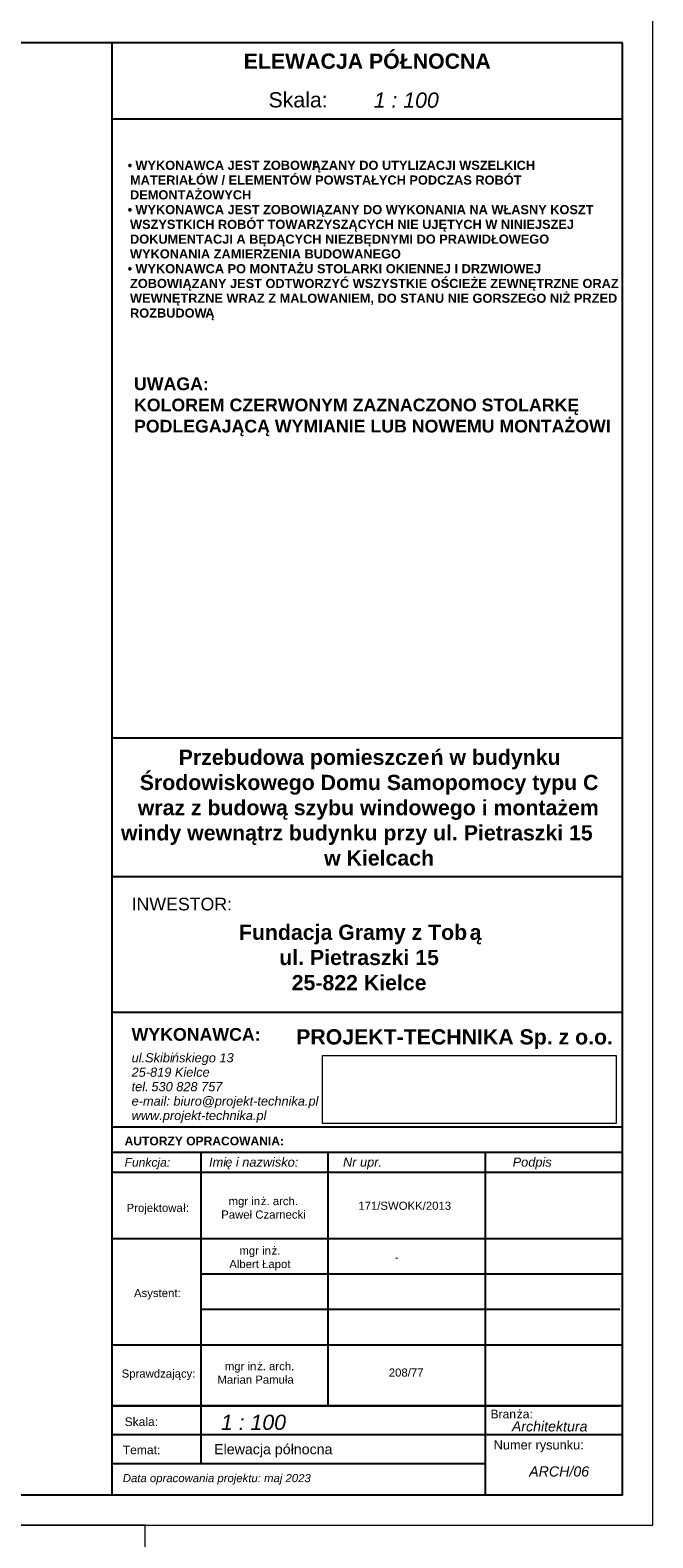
# Model space of a CAD drawing. Header units: millimetres. Extents: x 26456 to 42202, y 436 to 12316.
# Tile 34 of 36: x 40976 to 42202, y 6351 to 9321. Entities that reach past the tile are written whole.
import ezdxf

# ---------------------------------------------------------------- set-up
doc = ezdxf.new("R2010")
doc.units = ezdxf.units.MM
doc.layers.add('G-ANNO-TTLB', color=6, linetype='Continuous', lineweight=9)
doc.layers.add('G-ANNO-TTLB-MEDM', color=33, linetype='Continuous', lineweight=25)
doc.styles.add('Arial_10', font='arial.ttf', dxfattribs={"height": 0.25})
doc.styles.add('Arial_11', font='arial.ttf', dxfattribs={"height": 0.3})
doc.styles.add('Arial_12', font='arial.ttf', dxfattribs={"height": 0.2})
doc.styles.add('Arial_7', font='arial.ttf', dxfattribs={"height": 0.16})
doc.styles.add('Arial_8', font='arial.ttf', dxfattribs={"height": 0.18})
doc.styles.add('Arial_9', font='arial.ttf', dxfattribs={"height": 0.17})
doc.styles.add('Arial_B', font='arialbd.ttf', dxfattribs={"height": 0.3})
doc.styles.add('Arial_B_1', font='arialbd.ttf', dxfattribs={"height": 0.25})
doc.styles.add('Arial_B_2', font='arialbd.ttf', dxfattribs={"height": 0.17})
doc.styles.add('Arial_B_3', font='arialbd.ttf', dxfattribs={"height": 0.18})
doc.styles.add('Arial_I', font='ariali.ttf', dxfattribs={"height": 0.18})
doc.styles.add('Arial_I_1', font='ariali.ttf', dxfattribs={"height": 0.17})
doc.styles.add('Arial_I_2', font='ariali.ttf', dxfattribs={"height": 0.3})
doc.styles.add('Arial_I_3', font='ariali.ttf', dxfattribs={"height": 0.2})
doc.styles.add('Arial_I_4', font='ariali.ttf', dxfattribs={"height": 0.16})
picture_1 = doc.add_image_def('image1.jpg', size_in_pixel=(2192, 508))

msp = doc.modelspace()

# ---------------------------------------------------------------- linework, layer by layer
at = {"layer": 'G-ANNO-TTLB'}
msp.add_lwpolyline([(41202.1, 6376.5), (35202.1, 6376.5), (35202.1, 3406.5), (41202.1, 3406.5)], close=True, dxfattribs=at)
at = {"layer": 'G-ANNO-TTLB-MEDM'}
for p, q in [((41137.1, 6436.5), (41137.1, 9296.5)), ((41137.1, 9146.5), (42142.1, 9146.5)), ((41137.1, 7927.6), (42142.1, 7927.6)), ((41137.1, 7654.4), (42142.1, 7654.4)), ((41137.1, 7386.8), (42142.1, 7386.8)), ((41137.1, 7161.4), (42142.1, 7161.4)), ((41137.1, 7111.4), (42142.1, 7111.4)), ((41562, 7111.4), (41562, 6611.4)), ((41872, 7111.4), (41872, 6611.4)), ((42142.1, 7071.4), (41137.1, 7071.4)), ((41137.1, 6941.4), (42142.1, 6941.4)), ((41312.1, 6871.4), (42142.1, 6871.4)), ((42137.1, 6801.4), (41312.1, 6801.4)), ((41137.1, 6731.4), (42142.1, 6731.4)), ((42142.1, 6611.4), (41137.1, 6611.4)), ((41137.1, 6611.4), (42137.1, 6611.4)), ((41312.1, 6611.4), (41312.1, 6497.4)), ((41872, 6611.4), (41872, 6436.5)), ((42142.1, 6554.4), (41137.1, 6554.4)), ((41872, 6497.4), (41137.1, 6497.4))]:
    msp.add_line(p, q, dxfattribs=at)

# ---------------------------------------------------------------- texts
at = {"layer": 'G-ANNO-TTLB', "attachment_point": 1}
for s, insert, char_height, width, style in [('\\pxqc;ELEWACJA PÓŁNOCNA', (41137.1, 9275.5), 30, 1005, 'Arial_B'), (' 1 : 100', (41640.7, 9198.7), 30, 173.165, 'Arial_I_2'), ('WYKONAWCA JEST ZOBOWI', (41183, 9064.3), 18, 420.886, 'Arial_B_3'), ('ĄZANY DO UTYLIZACJI WSZELKICH ', (41530.3, 9064.3), 18, 529.114, 'Arial_B_3'), ('\\fArial|b1|i0|c238|p34|;•', (41167.8, 9064.3), 18, 18.453, 'Arial_B_3'), ('MATERIAŁÓW / ELEMENTÓW POWSTAŁYCH PODCZAS ROBÓT ', (41172.4, 9035.2), 18, 924.346, 'Arial_B_3'), ('DEMONTAŻOWYCH', (41172.4, 9006.1), 18, 284.599, 'Arial_B_3'), ('\\fArial|b1|i0|c238|p34|;•', (41167.8, 8977), 18, 18.453, 'Arial_B_3'), ('WYKONAWCA JEST ZOBOWIĄZANY DO WYKONANIA NA WŁASNY KOSZT ', (41183, 8977), 18, 1079.071, 'Arial_B_3'), ('WSZYSTKICH ROBÓT TOWARZYSZĄCYCH NIE UJĘTYCH W\xa0NINIEJSZEJ ', (41172.4, 8947.9), 18, 1045.4, 'Arial_B_3'), ('DOKUMENTACJI A BĘDĄCYCH NIEZBĘDNYMI DO PRAWIDŁOWEGO ', (41172.4, 8918.8), 18, 986.076, 'Arial_B_3'), ('WYKONANIA ZAMIERZENIA BUDOWANEGO', (41172.4, 8889.7), 18, 631.73, 'Arial_B_3'), ('\\fArial|b1|i0|c238|p34|;•', (41167.8, 8860.6), 18, 18.453, 'Arial_B_3'), ('WYKONAWCA PO MONTAŻU STOLARKI OKIENNEJ I DRZWIOWEJ ', (41183, 8860.6), 18, 954.008, 'Arial_B_3'), ('ZOBOWIĄZANY JEST ODTWORZYĆ WSZYSTKIE OŚCIEŻE ZEWNĘTRZNE ORAZ ', (41172.4, 8831.5), 18, 1151.223, 'Arial_B_3'), ('WEWNĘTRZNE WRAZ Z MALOWANIEM, DO STANU NIE GORSZEGO NIŻ PRZED ', (41172.4, 8802.4), 18, 1145.611, 'Arial_B_3'), ('ROZBUDOW', (41172.4, 8773.3), 18, 179.578, 'Arial_B_3'), ('\\fArial|b1|i0|c238|p34|;Ą', (41320.6, 8773.3), 18, 21.646, 'Arial_B_3'), ('Przebudowa pomieszcze', (41268.3, 7904.2), 30, 607.679, 'Arial_B'), ('ń w budynku', (41764.2, 7904.2), 30, 313.46, 'Arial_B'), ('Środowiskowego Domu Samopomocy typu C', (41191.6, 7854.6), 30, 1107.13, 'Arial_B'), ('wraz z budową szybu windowego i montażem', (41187.6, 7805), 30, 1116.751, 'Arial_B'), ('windy wewnątrz budynku przy ul. Pietraszki 15 ', (41154.6, 7755.4), 30, 1196.118, 'Arial_B'), ('w Kielcach', (41554.6, 7705.8), 30, 212.447, 'Arial_B'), ('INWESTOR:', (41175.5, 7612.5), 25, 242.11, 'Arial_10'), ('Fundacja Gramy z Tob', (41386.9, 7559.5), 30, 550.759, 'Arial_B'), ('\\fArial|b1|i0|c238|p34|;ą', (41841.4, 7559.5), 30, 28.861, 'Arial_B'), ('ul. Pietraszki 15', (41466.3, 7509.8), 30, 388.017, 'Arial_B'), ('25-822 Kielce', (41490.8, 7460.2), 30, 327.89, 'Arial_B'), ('WYKONAWCA:', (41175.5, 7355.7), 25, 303.84, 'Arial_B_1'), ('ul.Skibi', (41175.5, 7306.2), 18, 96.203, 'Arial_I'), ('ńskiego 13', (41254.9, 7306.2), 18, 145.907, 'Arial_I'), ('25-819 Kielce', (41175.5, 7277.8), 18, 183.586, 'Arial_I'), ('tel. ', (41175.5, 7249.3), 18, 47.3, 'Arial_I'), ('530 828 757', (41214.5, 7249.3), 18, 167.553, 'Arial_I'), ('e-mail: biuro@projekt-technika.pl', (41175.5, 7220.9), 18, 435.316, 'Arial_I'), ('www.projekt-technika.pl', (41175.5, 7192.5), 18, 313.46, 'Arial_I'), ('AUTORZY OPRACOWANIA:', (41161.7, 7141.8), 17, 395.232, 'Arial_B_2'), ('Funkcja:', (41161.7, 7099.7), 17, 113.84, 'Arial_I_1'), ('Imi', (41328.1, 7100.7), 18, 38.481, 'Arial_I'), ('ę i nazwisko:', (41359.9, 7100.7), 18, 169.958, 'Arial_I'), ('Nr upr.', (41591.9, 7100.7), 18, 90.591, 'Arial_I'), ('Podpis', (41926, 7100.7), 18, 92.194, 'Arial_I'), (' 1 : 100', (41339.8, 6594.1), 30, 173.165, 'Arial_I_2'), ('Bran', (41882.4, 6603.9), 17, 62.532, 'Arial_9'), ('ża:', (41934, 6603.9), 17, 38.481, 'Arial_9'), ('Skala:', (41161.7, 6588.8), 17, 80.97, 'Arial_9'), ('Architektura', (41924.4, 6581.1), 20, 185.19, 'Arial_I_3'), ('Numer rysunku:', (41888.6, 6543.6), 18, 208.439, 'Arial_8'), ('Temat:', (41158.1, 6533.3), 17, 91.392, 'Arial_9'), ('ARCH/06', (41958.6, 6492.3), 20, 145.907, 'Arial_I_3')]:
    msp.add_mtext(s, dxfattribs=dict(at, insert=insert, char_height=char_height, width=width, style=style))
at = {"layer": 'G-ANNO-TTLB', "attachment_point": 1, "bg_fill": 3, "box_fill_scale": 1.25, "bg_fill_color": 256, "bg_fill_true_color": 13158600, "bg_fill_transparency": 0}
for s, insert, char_height, width, style in [('Skala:', (41445.2, 9199.3), 30, 144.304, 'Arial_11'), ('PROJEKT-TECHNIKA Sp. z o.o.', (41499.6, 7353.4), 30, 765.612, 'Arial_B'), ('Projektowa', (41165.7, 7009.4), 16, 135.485, 'Arial_7'), ('mgr in', (41366.5, 7022.9), 16, 76.962, 'Arial_7'), ('171/SWOKK/2013', (41622.1, 7013.7), 16, 228.481, 'Arial_7'), ('mgr in', (41387.8, 6925.4), 16, 76.962, 'Arial_7'), ('\\fArial|b0|i0|c238|p34|;-', (41693.7, 6912.1), 16, 9.62, 'Arial_7'), ('Asystent:', (41180.2, 6841.8), 16, 114.641, 'Arial_7'), ('Data opracowania projektu: maj 2023', (41158.1, 6477.2), 16, 460.169, 'Arial_I_4')]:
    msp.add_mtext(s, dxfattribs=dict(at, insert=insert, char_height=char_height, width=width, style=style))
at = {"layer": 'G-ANNO-TTLB', "color": 1, "insert": (41180.2, 8637.3), "char_height": 25, "width": 954.719, "attachment_point": 1, "style": 'Arial_B_3'}
msp.add_mtext('UWAGA:\\PKOLOREM CZERWONYM ZAZNACZONO STOLARKĘ PODLEGAJĄCĄ WYMIANIE LUB NOWEMU MONTAŻOWI', dxfattribs=at)

# ---------------------------------------------------------------- next in the draw order: texts
at = {"layer": 'G-ANNO-TTLB', "attachment_point": 1, "bg_fill": 3, "box_fill_scale": 1.25, "bg_fill_color": 256, "bg_fill_true_color": 13158600, "bg_fill_transparency": 0}
for s, insert, char_height, width, style in [('ł:', (41277.4, 7009.4), 16, 14.43, 'Arial_7'), ('ż. arch.', (41430, 7022.9), 16, 91.392, 'Arial_7'), ('ż.', (41451.3, 6925.4), 16, 21.646, 'Arial_7'), ('Elewacja północna', (41338.1, 6536.1), 20, 464.592, 'Arial_12')]:
    msp.add_mtext(s, dxfattribs=dict(at, insert=insert, char_height=char_height, width=width, style=style))

# ---------------------------------------------------------------- next in the draw order: pictures from other files: only their frames are drawn
at = {"layer": 'G-ANNO-TTLB', "color": 7, "true_color": 0xffffff}
image = msp.add_image(picture_1, insert=(41551.2, 7167.5), size_in_units=(578.6, 134.1), dxfattribs=at)
image.dxf.flags = 7

# ---------------------------------------------------------------- next in the draw order: linework, layer by layer
at = {"layer": 'G-ANNO-TTLB-MEDM'}
msp.add_line((41312.1, 7111.4), (41312.1, 6611.4), dxfattribs=at)

# ---------------------------------------------------------------- next in the draw order: texts
at = {"layer": 'G-ANNO-TTLB', "char_height": 16, "attachment_point": 1, "style": 'Arial_7', "bg_fill": 3, "box_fill_scale": 1.25, "bg_fill_color": 256, "bg_fill_true_color": 13158600, "bg_fill_transparency": 0}
for s, insert, width in [('Paweł Czarnecki', (41352, 6996.4), 203.629), ('Albert Łapot', (41367.9, 6898.9), 146.709)]:
    msp.add_mtext(s, dxfattribs=dict(at, insert=insert, width=width))

# ---------------------------------------------------------------- next in the draw order: linework, layer by layer
at = {"layer": 'G-ANNO-TTLB'}
msp.add_lwpolyline([(42202.1, 9346.5), (35202.1, 9346.5), (35202.1, 6376.5), (42202.1, 6376.5)], close=True, dxfattribs=at)
at = {"layer": 'G-ANNO-TTLB-MEDM'}
msp.add_lwpolyline([(42142.1, 9296.5), (35262.1, 9296.5), (35262.1, 6436.5), (42142.1, 6436.5)], close=True, dxfattribs=at)

# ---------------------------------------------------------------- next in the draw order: texts
at = {"layer": 'G-ANNO-TTLB', "char_height": 16, "attachment_point": 1, "style": 'Arial_7', "bg_fill": 3, "box_fill_scale": 1.25, "bg_fill_color": 256, "bg_fill_true_color": 13158600, "bg_fill_transparency": 0}
for s, insert, width in [('Sprawdzający:', (41155.9, 6683.1), 114.641), ('mgr in', (41359.1, 6697.7), 76.962), ('\\pxqc;208/77', (41602, 6685.1), 228.481)]:
    msp.add_mtext(s, dxfattribs=dict(at, insert=insert, width=width))

# ---------------------------------------------------------------- next in the draw order: texts
at = {"layer": 'G-ANNO-TTLB', "insert": (41422.6, 6697.7), "char_height": 16, "width": 91.392, "attachment_point": 1, "style": 'Arial_7', "bg_fill": 3, "box_fill_scale": 1.25, "bg_fill_color": 256, "bg_fill_true_color": 13158600, "bg_fill_transparency": 0}
msp.add_mtext('ż. arch.', dxfattribs=at)

# ---------------------------------------------------------------- next in the draw order: texts
at = {"layer": 'G-ANNO-TTLB', "insert": (41344.6, 6671.2), "char_height": 16, "width": 203.629, "attachment_point": 1, "style": 'Arial_7', "bg_fill": 3, "box_fill_scale": 1.25, "bg_fill_color": 256, "bg_fill_true_color": 13158600, "bg_fill_transparency": 0}
msp.add_mtext('Marian Pamuła', dxfattribs=at)

doc.saveas('drawing.dxf')
